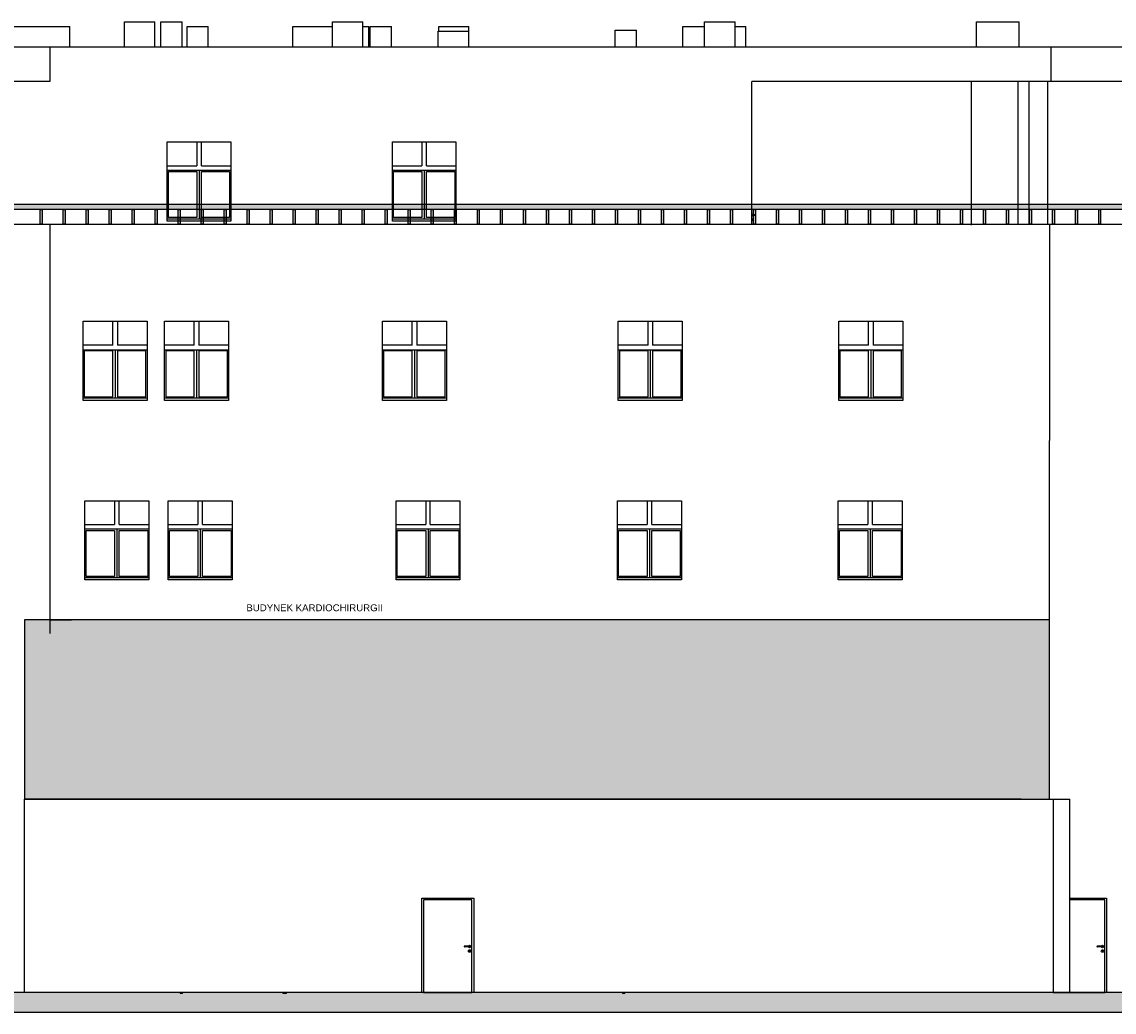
# Model space of a CAD drawing. Header units: millimetres. Extents: x -175445 to -20415, y -559200 to 231527.
# Tile 5 of 256: x -87517 to -63783, y -559200 to -537671. Entities that reach past the tile are written whole.
import ezdxf

# ---------------------------------------------------------------- set-up
doc = ezdxf.new("R2010")
doc.units = ezdxf.units.MM
doc.header["$MEASUREMENT"] = 0
for name, color, linetype in [('Linia', 7, 'Continuous'), ('Tekst', 7, 'Continuous'), ('Wypełnienie', 7, 'Continuous')]:
    doc.layers.add(name, color=color, linetype=linetype)
doc.styles.add('Times new roman', font='txt')

msp = doc.modelspace()

# ---------------------------------------------------------------- hatches: boundary and pattern name
at = {"layer": 'Wypełnienie', "linetype": 'Continuous', "lineweight": 0}
h = msp.add_hatch(color=255, dxfattribs=at)
h.paths.add_polyline_path([(-126581.848, -541754.203), (-126581.848, -541636.661), (-57936.798, -541636.661), (-57936.798, -541754.203)])
h.paths.add_polyline_path([(-131418.329, -541636.661), (-126581.848, -541636.661), (-126581.848, -541754.203), (-131418.329, -541754.203)])
h.paths.add_polyline_path([(-131418.329, -541754.203), (-131926.804, -541754.203), (-131926.804, -541636.661), (-131418.329, -541636.661)])
for points in [[(-87119.773, -541754.203), (-87076.867, -541754.203), (-87076.867, -542071.482), (-87119.773, -542071.482)], [(-86619.773, -541754.203), (-86576.867, -541754.203), (-86576.867, -542071.482), (-86619.773, -542071.482)], [(-86119.773, -541754.203), (-86076.867, -541754.203), (-86076.867, -542071.482), (-86119.773, -542071.482)], [(-85619.773, -541754.203), (-85576.867, -541754.203), (-85576.867, -542071.482), (-85619.773, -542071.482)], [(-85119.773, -541754.203), (-85076.867, -541754.203), (-85076.867, -542071.482), (-85119.773, -542071.482)], [(-84619.773, -541754.203), (-84576.867, -541754.203), (-84576.867, -542071.482), (-84619.773, -542071.482)], [(-84119.773, -541754.203), (-84076.867, -541754.203), (-84076.867, -542071.482), (-84119.773, -542071.482)], [(-83619.773, -541754.203), (-83576.867, -541754.203), (-83576.867, -542071.482), (-83619.773, -542071.482)], [(-83119.773, -541754.203), (-83076.867, -541754.203), (-83076.867, -542071.482), (-83119.773, -542071.482)], [(-82619.773, -541754.203), (-82576.867, -541754.203), (-82576.867, -542071.482), (-82619.773, -542071.482)], [(-82119.773, -541754.203), (-82076.867, -541754.203), (-82076.867, -542071.482), (-82119.773, -542071.482)], [(-81619.773, -541754.203), (-81576.867, -541754.203), (-81576.867, -542071.482), (-81619.773, -542071.482)], [(-81119.773, -541754.203), (-81076.867, -541754.203), (-81076.867, -542071.482), (-81119.773, -542071.482)], [(-80619.773, -541754.203), (-80576.867, -541754.203), (-80576.867, -542071.482), (-80619.773, -542071.482)], [(-80119.773, -541754.203), (-80076.867, -541754.203), (-80076.867, -542071.482), (-80119.773, -542071.482)], [(-79619.773, -541754.203), (-79576.867, -541754.203), (-79576.867, -542071.482), (-79619.773, -542071.482)], [(-79119.773, -541754.203), (-79076.867, -541754.203), (-79076.867, -542071.482), (-79119.773, -542071.482)], [(-78619.773, -541754.203), (-78576.867, -541754.203), (-78576.867, -542071.482), (-78619.773, -542071.482)], [(-78119.773, -541754.203), (-78076.867, -541754.203), (-78076.867, -542071.482), (-78119.773, -542071.482)], [(-77619.773, -541754.203), (-77576.867, -541754.203), (-77576.867, -542071.482), (-77619.773, -542071.482)], [(-77119.773, -541754.203), (-77076.867, -541754.203), (-77076.867, -542071.482), (-77119.773, -542071.482)], [(-76619.773, -541754.203), (-76576.867, -541754.203), (-76576.867, -542071.482), (-76619.773, -542071.482)], [(-76119.773, -541754.203), (-76076.867, -541754.203), (-76076.867, -542071.482), (-76119.773, -542071.482)], [(-75619.773, -541754.203), (-75576.867, -541754.203), (-75576.867, -542071.482), (-75619.773, -542071.482)], [(-75119.773, -541754.203), (-75076.867, -541754.203), (-75076.867, -542071.482), (-75119.773, -542071.482)], [(-74619.773, -541754.203), (-74576.867, -541754.203), (-74576.867, -542071.482), (-74619.773, -542071.482)], [(-74119.773, -541754.203), (-74076.867, -541754.203), (-74076.867, -542071.482), (-74119.773, -542071.482)], [(-73619.773, -541754.203), (-73576.867, -541754.203), (-73576.867, -542071.482), (-73619.773, -542071.482)], [(-73119.773, -541754.203), (-73076.867, -541754.203), (-73076.867, -542071.482), (-73119.773, -542071.482)], [(-72619.773, -541754.203), (-72576.867, -541754.203), (-72576.867, -542071.482), (-72619.773, -542071.482)], [(-72119.773, -541754.203), (-72076.867, -541754.203), (-72076.867, -542071.482), (-72119.773, -542071.482)], [(-71619.773, -541754.203), (-71576.867, -541754.203), (-71576.867, -542071.482), (-71619.773, -542071.482)], [(-71119.773, -541754.203), (-71076.867, -541754.203), (-71076.867, -542071.482), (-71119.773, -542071.482)], [(-70619.773, -541754.203), (-70576.867, -541754.203), (-70576.867, -542071.482), (-70619.773, -542071.482)], [(-70119.773, -541754.203), (-70076.867, -541754.203), (-70076.867, -542071.482), (-70119.773, -542071.482)], [(-69619.773, -541754.203), (-69576.867, -541754.203), (-69576.867, -542071.482), (-69619.773, -542071.482)], [(-69119.773, -541754.203), (-69076.867, -541754.203), (-69076.867, -542071.482), (-69119.773, -542071.482)], [(-68619.773, -541754.203), (-68576.867, -541754.203), (-68576.867, -542071.482), (-68619.773, -542071.482)], [(-68119.773, -541754.203), (-68076.867, -541754.203), (-68076.867, -542071.482), (-68119.773, -542071.482)], [(-67619.773, -541754.203), (-67576.867, -541754.203), (-67576.867, -542071.482), (-67619.773, -542071.482)], [(-67119.773, -541754.203), (-67076.867, -541754.203), (-67076.867, -542071.482), (-67119.773, -542071.482)], [(-66619.773, -541754.203), (-66576.867, -541754.203), (-66576.867, -542071.482), (-66619.773, -542071.482)], [(-66119.773, -541754.203), (-66076.867, -541754.203), (-66076.867, -542071.482), (-66119.773, -542071.482)], [(-65619.773, -541754.203), (-65576.867, -541754.203), (-65576.867, -542071.482), (-65619.773, -542071.482)], [(-65119.773, -541754.203), (-65076.867, -541754.203), (-65076.867, -542071.482), (-65119.773, -542071.482)], [(-64619.773, -541754.203), (-64576.867, -541754.203), (-64576.867, -542071.482), (-64619.773, -542071.482)], [(-64119.773, -541754.203), (-64076.867, -541754.203), (-64076.867, -542071.482), (-64119.773, -542071.482)]]:
    msp.add_hatch(color=255, dxfattribs=at).paths.add_polyline_path(points)
at = {"layer": 'Wypełnienie', "linetype": 'Continuous'}
h = msp.add_hatch(dxfattribs=at)
h.set_pattern_fill('Płytki_okładzinowe', color=256, style=0, pattern_type=2)
h.set_pattern_definition([(45, (-169889.76, -573734.65), (-127.27922, 127.27922), []), (135, (-169889.76, -573734.65), (127.27922, 127.27922), []), (90, (-170017.04, -573607.37), (-162, 0), [0, -108, 0, -162]), (155, (-169889.76, -573480.09), (68.46416, 146.82186), [0, -79.2, 0, -136.8])])
h.paths.add_polyline_path([(-65186.805, -550671.482), (-87456.798, -550671.482), (-87456.798, -554571.482), (-65186.805, -554571.482)])
msp.add_hatch(color=256, dxfattribs=at).paths.add_polyline_path([(-52910.059, -558771.482), (-162997.877, -558771.482), (-162997.877, -559199.779), (-52910.059, -559199.779)])

# ---------------------------------------------------------------- linework, layer by layer
at = {"layer": 'Linia'}
for p, q in [((-88696.868, -537771.482), (-86476.868, -537771.482)), ((-86476.868, -538221.482), (-86476.868, -537771.482)), ((-85286.868, -537671.482), (-84626.868, -537671.482)), ((-85286.868, -538221.482), (-85286.868, -537671.482)), ((-84626.868, -538221.482), (-84626.868, -537671.482)), ((-84496.868, -537671.482), (-84036.868, -537671.482)), ((-84496.868, -538221.482), (-84496.868, -537671.482)), ((-84036.868, -538221.482), (-84036.868, -537671.482)), ((-83926.847, -537771.482), (-83466.847, -537771.482)), ((-83926.847, -538221.482), (-83926.847, -537771.482)), ((-83466.847, -538221.482), (-83466.847, -537771.482)), ((-81626.847, -538221.482), (-81626.847, -537771.482)), ((-81626.847, -537771.482), (-80766.868, -537771.482)), ((-80766.868, -537671.482), (-80106.868, -537671.482)), ((-80766.868, -538221.482), (-80766.868, -537671.482)), ((-80106.868, -538221.482), (-80106.868, -537671.482)), ((-80106.868, -537771.482), (-79976.847, -537771.482)), ((-79976.847, -538221.482), (-79976.847, -537771.482)), ((-79946.847, -537771.482), (-79486.847, -537771.482)), ((-79946.847, -538221.482), (-79946.847, -537771.482)), ((-79486.847, -538221.482), (-79486.847, -537771.482)), ((-78456.868, -537771.482), (-77806.868, -537771.482)), ((-78456.868, -537871.482), (-78456.868, -537771.482)), ((-77806.868, -537871.482), (-77806.868, -537771.482)), ((-73156.868, -537771.482), (-72686.848, -537771.482)), ((-73156.868, -538221.482), (-73156.868, -537771.482)), ((-72686.848, -537671.482), (-72016.848, -537671.482)), ((-72686.848, -538221.482), (-72686.848, -537671.482)), ((-72016.848, -538221.482), (-72016.848, -537671.482)), ((-72016.848, -537771.482), (-71786.868, -537771.482)), ((-71786.868, -538221.482), (-71786.868, -537771.482)), ((-66776.868, -537671.482), (-65846.868, -537671.482)), ((-66776.868, -538221.482), (-66776.868, -537671.482)), ((-65846.868, -538221.482), (-65846.868, -537671.482)), ((-78472.188, -537871.482), (-77802.188, -537871.482)), ((-78472.188, -538221.482), (-78472.188, -537871.482)), ((-77802.188, -538221.482), (-77802.188, -537871.482)), ((-74622.27, -537851.482), (-74162.27, -537851.482)), ((-74622.27, -538221.482), (-74622.27, -537851.482)), ((-74162.27, -538221.482), (-74162.27, -537851.482)), ((-86906.849, -538221.482), (-132329.245, -538221.482)), ((-65156.848, -538221.482), (-86906.849, -538221.482)), ((-86906.849, -538221.482), (-86906.849, -538671.482)), ((-57886.848, -538221.482), (-65156.848, -538221.482)), ((-65156.848, -538221.482), (-65156.848, -538671.482)), ((-86906.849, -538671.482), (-86906.849, -538971.482)), ((-65156.848, -538671.482), (-65156.848, -538971.482)), ((-86906.849, -538971.482), (-132329.245, -538971.482)), ((-71656.848, -542071.482), (-71656.848, -538971.482)), ((-65156.848, -538971.482), (-71656.848, -538971.482)), ((-66881.848, -542091.482), (-66881.848, -538971.482)), ((-65871.848, -542071.482), (-65871.848, -538971.482)), ((-65626.848, -542071.482), (-65626.848, -538971.482)), ((-65226.848, -542071.482), (-65226.848, -538971.482)), ((-57886.848, -538971.482), (-65156.848, -538971.482)), ((-84356.849, -540281.482), (-82976.849, -540281.482)), ((-84356.849, -542001.482), (-84356.849, -540281.482)), ((-83716.849, -540281.482), (-83716.849, -540801.482)), ((-83616.849, -540801.482), (-83616.849, -540281.482)), ((-82976.849, -540281.482), (-82976.849, -542001.482)), ((-79466.849, -540281.482), (-78086.849, -540281.482)), ((-79466.849, -542001.482), (-79466.849, -540281.482)), ((-78826.849, -540281.482), (-78826.849, -540801.482)), ((-78726.849, -540801.482), (-78726.849, -540281.482)), ((-78086.849, -540281.482), (-78086.849, -542001.482)), ((-84356.849, -540801.482), (-83716.849, -540801.482)), ((-83616.849, -540801.482), (-82976.849, -540801.482)), ((-79466.849, -540801.482), (-78826.849, -540801.482)), ((-78726.849, -540801.482), (-78086.849, -540801.482)), ((-82976.849, -540901.482), (-84356.849, -540901.482)), ((-84331.849, -541926.482), (-84331.849, -540926.482)), ((-84331.849, -540926.482), (-83716.849, -540926.482)), ((-83716.849, -540926.482), (-83716.849, -541926.482)), ((-83666.849, -540901.482), (-83666.849, -540926.482)), ((-83666.849, -540926.482), (-83666.849, -541926.482)), ((-83616.849, -541926.482), (-83616.849, -540926.482)), ((-83616.849, -540926.482), (-83001.849, -540926.482)), ((-83001.849, -540926.482), (-83001.849, -541926.482)), ((-78086.849, -540901.482), (-79466.849, -540901.482)), ((-79441.849, -541926.482), (-79441.849, -540926.482)), ((-79441.849, -540926.482), (-78826.849, -540926.482)), ((-78826.849, -540926.482), (-78826.849, -541926.482)), ((-78776.849, -540901.482), (-78776.849, -540926.482)), ((-78776.849, -540926.482), (-78776.849, -541926.482)), ((-78726.849, -541926.482), (-78726.849, -540926.482)), ((-78726.849, -540926.482), (-78111.849, -540926.482)), ((-78111.849, -540926.482), (-78111.849, -541926.482)), ((-130296.849, -542071.482), (-87256.849, -542071.482)), ((-87256.849, -542071.482), (-57936.798, -542071.482)), ((-86906.849, -542071.482), (-86906.849, -542871.482)), ((-84356.849, -541951.482), (-82976.849, -541951.482)), ((-82976.849, -542001.482), (-84356.849, -542001.482)), ((-83716.849, -541926.482), (-84331.849, -541926.482)), ((-83666.849, -541926.482), (-83666.849, -541951.482)), ((-83001.849, -541926.482), (-83616.849, -541926.482)), ((-79466.849, -541951.482), (-78086.849, -541951.482)), ((-78086.849, -542001.482), (-79466.849, -542001.482)), ((-78826.849, -541926.482), (-79441.849, -541926.482)), ((-78776.849, -541926.482), (-78776.849, -541951.482)), ((-78111.849, -541926.482), (-78726.849, -541926.482)), ((-71646.948, -541844.482), (-71656.748, -541844.482)), ((-71646.948, -541898.482), (-71656.748, -541898.482)), ((-71646.948, -541944.482), (-71656.748, -541944.482)), ((-71646.948, -541998.482), (-71656.748, -541998.482)), ((-71646.848, -541848.1), (-71646.848, -541844.482)), ((-71646.848, -541857.982), (-71646.848, -541848.1)), ((-71646.848, -541861.482), (-71646.848, -541857.982)), ((-71646.848, -541861.482), (-71646.848, -541864.411)), ((-71616.848, -541861.482), (-71646.848, -541861.482)), ((-71646.848, -541864.411), (-71646.848, -541871.482)), ((-71646.848, -541871.482), (-71646.848, -541878.553)), ((-71646.848, -541878.553), (-71646.848, -541881.482)), ((-71646.848, -541884.982), (-71646.848, -541881.482)), ((-71616.848, -541881.482), (-71646.848, -541881.482)), ((-71646.848, -541894.865), (-71646.848, -541884.982)), ((-71646.848, -541898.482), (-71646.848, -541894.865)), ((-71646.848, -541948.1), (-71646.848, -541944.482)), ((-71646.848, -541957.982), (-71646.848, -541948.1)), ((-71646.848, -541971.482), (-71646.848, -541957.982)), ((-71646.848, -541984.982), (-71646.848, -541971.482)), ((-71646.848, -541994.865), (-71646.848, -541984.982)), ((-71646.848, -541998.482), (-71646.848, -541994.865)), ((-71611.108, -541861.482), (-71616.848, -541861.482)), ((-71611.108, -541881.482), (-71616.848, -541881.482)), ((-71606.242, -541861.482), (-71611.108, -541861.482)), ((-71606.242, -541881.482), (-71611.108, -541881.482)), ((-71608.349, -541864.411), (-71607.206, -541871.482)), ((-71607.206, -541871.482), (-71608.349, -541878.553)), ((-71602.99, -541861.482), (-71606.242, -541861.482)), ((-71602.99, -541881.482), (-71606.242, -541881.482)), ((-71601.848, -541861.482), (-71602.99, -541861.482)), ((-71601.848, -541881.482), (-71602.99, -541881.482)), ((-71601.848, -541861.482), (-71594.777, -541864.411)), ((-71594.777, -541878.553), (-71601.848, -541881.482)), ((-71601.144, -541864.411), (-71599.032, -541871.482)), ((-71599.032, -541871.482), (-71601.144, -541878.553)), ((-71596.329, -541864.411), (-71593.57, -541871.482)), ((-71593.57, -541871.482), (-71596.329, -541878.553)), ((-71594.777, -541864.411), (-71591.848, -541871.482)), ((-71591.848, -541871.482), (-71594.777, -541878.553)), ((-65186.848, -542071.482), (-65186.848, -543171.482)), ((-86906.849, -542871.482), (-86906.849, -543171.482)), ((-86906.805, -542871.482), (-86906.805, -546771.482)), ((-65186.805, -542871.482), (-65186.805, -546771.482)), ((-86186.805, -545901.482), (-86186.805, -544181.482)), ((-86186.805, -544181.482), (-84796.805, -544181.482)), ((-85541.805, -544701.482), (-85541.805, -544181.482)), ((-85441.805, -544181.482), (-85441.805, -544701.482)), ((-84796.805, -544181.482), (-84796.805, -545901.482)), ((-84416.805, -544181.482), (-83026.805, -544181.482)), ((-84416.805, -545901.482), (-84416.805, -544181.482)), ((-83771.805, -544701.482), (-83771.805, -544181.482)), ((-83671.805, -544181.482), (-83671.805, -544701.482)), ((-83026.805, -544181.482), (-83026.805, -545901.482)), ((-79682.472, -545901.482), (-79682.472, -544181.482)), ((-79682.472, -544181.482), (-78292.472, -544181.482)), ((-79037.472, -544701.482), (-79037.472, -544181.482)), ((-78937.472, -544181.482), (-78937.472, -544701.482)), ((-78292.472, -544181.482), (-78292.472, -545901.482)), ((-74556.805, -544181.482), (-73166.805, -544181.482)), ((-74556.805, -545901.482), (-74556.805, -544181.482)), ((-73911.805, -544701.482), (-73911.805, -544181.482)), ((-73811.805, -544181.482), (-73811.805, -544701.482)), ((-73166.805, -544181.482), (-73166.805, -545901.482)), ((-69766.805, -544181.482), (-68376.805, -544181.482)), ((-69766.805, -545901.482), (-69766.805, -544181.482)), ((-69121.805, -544701.482), (-69121.805, -544181.482)), ((-69021.805, -544181.482), (-69021.805, -544701.482)), ((-68376.805, -544181.482), (-68376.805, -545901.482)), ((-85541.805, -544701.482), (-86186.805, -544701.482)), ((-86186.805, -544801.482), (-84796.805, -544801.482)), ((-86161.805, -544826.482), (-86161.805, -545826.482)), ((-85541.805, -544826.482), (-86161.805, -544826.482)), ((-85541.805, -545826.482), (-85541.805, -544826.482)), ((-85491.805, -544801.482), (-85491.805, -544826.482)), ((-85491.805, -544826.482), (-85491.805, -545826.482)), ((-84796.805, -544701.482), (-85441.805, -544701.482)), ((-85441.805, -544826.482), (-85441.805, -545826.482)), ((-84821.805, -544826.482), (-85441.805, -544826.482)), ((-84821.805, -545826.482), (-84821.805, -544826.482)), ((-83771.805, -544701.482), (-84416.805, -544701.482)), ((-84416.805, -544801.482), (-83026.805, -544801.482)), ((-84391.805, -544826.482), (-84391.805, -545826.482)), ((-83771.805, -544826.482), (-84391.805, -544826.482)), ((-83771.805, -545826.482), (-83771.805, -544826.482)), ((-83721.805, -544801.482), (-83721.805, -544826.482)), ((-83721.805, -544826.482), (-83721.805, -545826.482)), ((-83026.805, -544701.482), (-83671.805, -544701.482)), ((-83671.805, -544826.482), (-83671.805, -545826.482)), ((-83051.805, -544826.482), (-83671.805, -544826.482)), ((-83051.805, -545826.482), (-83051.805, -544826.482)), ((-79037.472, -544701.482), (-79682.472, -544701.482)), ((-79682.472, -544801.482), (-78292.472, -544801.482)), ((-79657.472, -544826.482), (-79657.472, -545826.482)), ((-79037.472, -544826.482), (-79657.472, -544826.482)), ((-79037.472, -545826.482), (-79037.472, -544826.482)), ((-78987.472, -544801.482), (-78987.472, -544826.482)), ((-78987.472, -544826.482), (-78987.472, -545826.482)), ((-78292.472, -544701.482), (-78937.472, -544701.482)), ((-78937.472, -544826.482), (-78937.472, -545826.482)), ((-78317.472, -544826.482), (-78937.472, -544826.482)), ((-78317.472, -545826.482), (-78317.472, -544826.482)), ((-73911.805, -544701.482), (-74556.805, -544701.482)), ((-74556.805, -544801.482), (-73166.805, -544801.482)), ((-74531.805, -544826.482), (-74531.805, -545826.482)), ((-73911.805, -544826.482), (-74531.805, -544826.482)), ((-73911.805, -545826.482), (-73911.805, -544826.482)), ((-73861.805, -544801.482), (-73861.805, -544826.482)), ((-73861.805, -544826.482), (-73861.805, -545826.482)), ((-73166.805, -544701.482), (-73811.805, -544701.482)), ((-73811.805, -544826.482), (-73811.805, -545826.482)), ((-73191.805, -544826.482), (-73811.805, -544826.482)), ((-73191.805, -545826.482), (-73191.805, -544826.482)), ((-69121.805, -544701.482), (-69766.805, -544701.482)), ((-69766.805, -544801.482), (-68376.805, -544801.482)), ((-69741.805, -544826.482), (-69741.805, -545826.482)), ((-69121.805, -544826.482), (-69741.805, -544826.482)), ((-69121.805, -545826.482), (-69121.805, -544826.482)), ((-69071.805, -544801.482), (-69071.805, -544826.482)), ((-69071.805, -544826.482), (-69071.805, -545826.482)), ((-68376.805, -544701.482), (-69021.805, -544701.482)), ((-69021.805, -544826.482), (-69021.805, -545826.482)), ((-68401.805, -544826.482), (-69021.805, -544826.482)), ((-68401.805, -545826.482), (-68401.805, -544826.482)), ((-84796.805, -545851.482), (-86186.805, -545851.482)), ((-86161.805, -545826.482), (-85541.805, -545826.482)), ((-85491.805, -545826.482), (-85491.805, -545851.482)), ((-85441.805, -545826.482), (-84821.805, -545826.482)), ((-83026.805, -545851.482), (-84416.805, -545851.482)), ((-84391.805, -545826.482), (-83771.805, -545826.482)), ((-83721.805, -545826.482), (-83721.805, -545851.482)), ((-83671.805, -545826.482), (-83051.805, -545826.482)), ((-78292.472, -545851.482), (-79682.472, -545851.482)), ((-79657.472, -545826.482), (-79037.472, -545826.482)), ((-78987.472, -545826.482), (-78987.472, -545851.482)), ((-78937.472, -545826.482), (-78317.472, -545826.482)), ((-73166.805, -545851.482), (-74556.805, -545851.482)), ((-74531.805, -545826.482), (-73911.805, -545826.482)), ((-73861.805, -545826.482), (-73861.805, -545851.482)), ((-73811.805, -545826.482), (-73191.805, -545826.482)), ((-68376.805, -545851.482), (-69766.805, -545851.482)), ((-69741.805, -545826.482), (-69121.805, -545826.482)), ((-69071.805, -545826.482), (-69071.805, -545851.482)), ((-69021.805, -545826.482), (-68401.805, -545826.482)), ((-84796.805, -545901.482), (-86186.805, -545901.482)), ((-83026.805, -545901.482), (-84416.805, -545901.482)), ((-78292.472, -545901.482), (-79682.472, -545901.482)), ((-73166.805, -545901.482), (-74556.805, -545901.482)), ((-68376.805, -545901.482), (-69766.805, -545901.482)), ((-86906.849, -546771.482), (-86906.849, -547071.482)), ((-86906.805, -546771.482), (-86906.805, -550671.482)), ((-65186.805, -550671.482), (-65186.805, -546771.482)), ((-86146.805, -548081.482), (-84756.805, -548081.482)), ((-86146.805, -549801.482), (-86146.805, -548081.482)), ((-85501.805, -548081.482), (-85501.805, -548601.482)), ((-85401.805, -548601.482), (-85401.805, -548081.482)), ((-84756.805, -548081.482), (-84756.805, -549801.482)), ((-84336.805, -549801.482), (-84336.805, -548081.482)), ((-84336.805, -548081.482), (-82946.805, -548081.482)), ((-83691.805, -548081.482), (-83691.805, -548601.482)), ((-83591.805, -548601.482), (-83591.805, -548081.482)), ((-82946.805, -548081.482), (-82946.805, -549801.482)), ((-79386.845, -548081.482), (-77996.845, -548081.482)), ((-79386.845, -549801.482), (-79386.845, -548081.482)), ((-78741.845, -548081.482), (-78741.845, -548601.482)), ((-78641.845, -548601.482), (-78641.845, -548081.482)), ((-77996.845, -548081.482), (-77996.845, -549801.482)), ((-74576.845, -548081.482), (-73186.845, -548081.482)), ((-74576.845, -549801.482), (-74576.845, -548081.482)), ((-73931.845, -548081.482), (-73931.845, -548601.482)), ((-73831.845, -548601.482), (-73831.845, -548081.482)), ((-73186.845, -548081.482), (-73186.845, -549801.482)), ((-69776.845, -548081.482), (-68386.845, -548081.482)), ((-69776.845, -549801.482), (-69776.845, -548081.482)), ((-69131.845, -548081.482), (-69131.845, -548601.482)), ((-69031.845, -548601.482), (-69031.845, -548081.482)), ((-68386.845, -548081.482), (-68386.845, -549801.482)), ((-86146.805, -548601.482), (-85501.805, -548601.482)), ((-84756.805, -548701.482), (-86146.805, -548701.482)), ((-85451.805, -548701.482), (-85451.805, -548726.482)), ((-85401.805, -548601.482), (-84756.805, -548601.482)), ((-84336.805, -548601.482), (-83691.805, -548601.482)), ((-82946.805, -548701.482), (-84336.805, -548701.482)), ((-83641.805, -548701.482), (-83641.805, -548726.482)), ((-83591.805, -548601.482), (-82946.805, -548601.482)), ((-79386.845, -548601.482), (-78741.845, -548601.482)), ((-77996.845, -548701.482), (-79386.845, -548701.482)), ((-78691.845, -548701.482), (-78691.845, -548726.482)), ((-78641.845, -548601.482), (-77996.845, -548601.482)), ((-74576.845, -548601.482), (-73931.845, -548601.482)), ((-73186.845, -548701.482), (-74576.845, -548701.482)), ((-73881.845, -548701.482), (-73881.845, -548726.482)), ((-73831.845, -548601.482), (-73186.845, -548601.482)), ((-69776.845, -548601.482), (-69131.845, -548601.482)), ((-68386.845, -548701.482), (-69776.845, -548701.482)), ((-69081.845, -548701.482), (-69081.845, -548726.482)), ((-69031.845, -548601.482), (-68386.845, -548601.482)), ((-86121.805, -549726.482), (-86121.805, -548726.482)), ((-86121.805, -548726.482), (-85501.805, -548726.482)), ((-85501.805, -548726.482), (-85501.805, -549726.482)), ((-85451.805, -548726.482), (-85451.805, -549726.482)), ((-85401.805, -549726.482), (-85401.805, -548726.482)), ((-85401.805, -548726.482), (-84781.805, -548726.482)), ((-84781.805, -548726.482), (-84781.805, -549726.482)), ((-84311.805, -549726.482), (-84311.805, -548726.482)), ((-84311.805, -548726.482), (-83691.805, -548726.482)), ((-83691.805, -548726.482), (-83691.805, -549726.482)), ((-83641.805, -548726.482), (-83641.805, -549726.482)), ((-83591.805, -549726.482), (-83591.805, -548726.482)), ((-83591.805, -548726.482), (-82971.805, -548726.482)), ((-82971.805, -548726.482), (-82971.805, -549726.482)), ((-79361.845, -549726.482), (-79361.845, -548726.482)), ((-79361.845, -548726.482), (-78741.845, -548726.482)), ((-78741.845, -548726.482), (-78741.845, -549726.482)), ((-78691.845, -548726.482), (-78691.845, -549726.482)), ((-78641.845, -549726.482), (-78641.845, -548726.482)), ((-78641.845, -548726.482), (-78021.845, -548726.482)), ((-78021.845, -548726.482), (-78021.845, -549726.482)), ((-74551.845, -549726.482), (-74551.845, -548726.482)), ((-74551.845, -548726.482), (-73931.845, -548726.482)), ((-73931.845, -548726.482), (-73931.845, -549726.482)), ((-73881.845, -548726.482), (-73881.845, -549726.482)), ((-73831.845, -549726.482), (-73831.845, -548726.482)), ((-73831.845, -548726.482), (-73211.845, -548726.482)), ((-73211.845, -548726.482), (-73211.845, -549726.482)), ((-69751.845, -549726.482), (-69751.845, -548726.482)), ((-69751.845, -548726.482), (-69131.845, -548726.482)), ((-69131.845, -548726.482), (-69131.845, -549726.482)), ((-69081.845, -548726.482), (-69081.845, -549726.482)), ((-69031.845, -549726.482), (-69031.845, -548726.482)), ((-69031.845, -548726.482), (-68411.845, -548726.482)), ((-68411.845, -548726.482), (-68411.845, -549726.482)), ((-86146.805, -549751.482), (-84756.805, -549751.482)), ((-84756.805, -549801.482), (-86146.805, -549801.482)), ((-85501.805, -549726.482), (-86121.805, -549726.482)), ((-85451.805, -549726.482), (-85451.805, -549751.482)), ((-84781.805, -549726.482), (-85401.805, -549726.482)), ((-84336.805, -549751.482), (-82946.805, -549751.482)), ((-82946.805, -549801.482), (-84336.805, -549801.482)), ((-83691.805, -549726.482), (-84311.805, -549726.482)), ((-83641.805, -549726.482), (-83641.805, -549751.482)), ((-82971.805, -549726.482), (-83591.805, -549726.482)), ((-79386.845, -549751.482), (-77996.845, -549751.482)), ((-77996.845, -549801.482), (-79386.845, -549801.482)), ((-78741.845, -549726.482), (-79361.845, -549726.482)), ((-78691.845, -549726.482), (-78691.845, -549751.482)), ((-78021.845, -549726.482), (-78641.845, -549726.482)), ((-74576.845, -549751.482), (-73186.845, -549751.482)), ((-73186.845, -549801.482), (-74576.845, -549801.482)), ((-73931.845, -549726.482), (-74551.845, -549726.482)), ((-73881.845, -549726.482), (-73881.845, -549751.482)), ((-73211.845, -549726.482), (-73831.845, -549726.482)), ((-69776.845, -549751.482), (-68386.845, -549751.482)), ((-68386.845, -549801.482), (-69776.845, -549801.482)), ((-69131.845, -549726.482), (-69751.845, -549726.482)), ((-69081.845, -549726.482), (-69081.845, -549751.482)), ((-68411.845, -549726.482), (-69031.845, -549726.482)), ((-86906.849, -550671.482), (-86906.849, -550971.482)), ((-86906.805, -550671.482), (-86436.805, -550671.482)), ((-65186.805, -550671.482), (-86436.805, -550671.482)), ((-65186.805, -554571.482), (-65186.805, -550671.482)), ((-87456.798, -558771.482), (-87456.798, -554571.482)), ((-65806.798, -554571.482), (-87456.798, -554571.482)), ((-65806.798, -554571.482), (-65106.798, -554571.482)), ((-65106.798, -554571.482), (-65106.798, -558771.482)), ((-65106.798, -554571.482), (-64746.798, -554571.482)), ((-64746.798, -558771.482), (-64746.798, -554571.482)), ((-78826.798, -556761.482), (-78826.798, -556721.482)), ((-78826.798, -556721.482), (-77696.798, -556721.482)), ((-78826.798, -558771.482), (-78826.798, -556761.482)), ((-77736.798, -556761.482), (-78786.798, -556761.482)), ((-78786.798, -556761.482), (-78786.798, -558771.482)), ((-77736.798, -558771.482), (-77736.798, -556761.482)), ((-77696.798, -556721.482), (-77696.798, -556761.482)), ((-77696.798, -556761.482), (-77696.798, -558771.482)), ((-64746.798, -556721.482), (-63946.798, -556721.482)), ((-63986.798, -556761.482), (-64746.798, -556761.482)), ((-63986.798, -558771.482), (-63986.798, -556761.482)), ((-63946.798, -556721.482), (-63946.798, -556761.482)), ((-63946.798, -556761.482), (-63946.798, -558771.482)), ((-77903.869, -557764.411), (-77906.798, -557771.482)), ((-77906.798, -557771.482), (-77903.869, -557778.553)), ((-77902.317, -557764.411), (-77905.076, -557771.482)), ((-77905.076, -557771.482), (-77902.317, -557778.553)), ((-77896.798, -557761.482), (-77903.869, -557764.411)), ((-77903.869, -557778.553), (-77896.798, -557781.482)), ((-77897.503, -557764.411), (-77899.615, -557771.482)), ((-77899.615, -557771.482), (-77897.503, -557778.553)), ((-77895.657, -557761.482), (-77896.798, -557761.482)), ((-77895.657, -557781.482), (-77896.798, -557781.482)), ((-77892.405, -557761.482), (-77895.657, -557761.482)), ((-77892.405, -557781.482), (-77895.657, -557781.482)), ((-77887.539, -557761.482), (-77892.405, -557761.482)), ((-77887.539, -557781.482), (-77892.405, -557781.482)), ((-77890.298, -557764.411), (-77891.44, -557771.482)), ((-77891.44, -557771.482), (-77890.298, -557778.553)), ((-77881.798, -557761.482), (-77887.539, -557761.482)), ((-77881.798, -557781.482), (-77887.539, -557781.482)), ((-77801.798, -557761.482), (-77881.798, -557761.482)), ((-77801.798, -557781.482), (-77881.798, -557781.482)), ((-77813.798, -557871.482), (-77810.181, -557857.982)), ((-77810.181, -557884.982), (-77813.798, -557871.482)), ((-77811.119, -557761.482), (-77810.181, -557757.982)), ((-77810.181, -557784.982), (-77811.119, -557781.482)), ((-77810.181, -557757.982), (-77800.298, -557748.1)), ((-77800.298, -557794.865), (-77810.181, -557784.982)), ((-77810.181, -557857.982), (-77800.298, -557848.1)), ((-77800.298, -557894.865), (-77810.181, -557884.982)), ((-77796.058, -557761.482), (-77801.798, -557761.482)), ((-77796.058, -557781.482), (-77801.798, -557781.482)), ((-77800.298, -557748.1), (-77786.798, -557744.482)), ((-77786.798, -557798.482), (-77800.298, -557794.865)), ((-77800.298, -557848.1), (-77786.798, -557844.482)), ((-77786.798, -557898.482), (-77800.298, -557894.865)), ((-77791.192, -557761.482), (-77796.058, -557761.482)), ((-77791.192, -557781.482), (-77796.058, -557781.482)), ((-77793.519, -557859.842), (-77794.266, -557861.79)), ((-77792.174, -557856.338), (-77793.519, -557859.842)), ((-77793.299, -557764.411), (-77792.156, -557771.482)), ((-77792.156, -557771.482), (-77793.299, -557778.553)), ((-77786.798, -557854.057), (-77792.174, -557856.338)), ((-77791.798, -557868.596), (-77791.798, -557867.082)), ((-77791.798, -557868.596), (-77791.798, -557871.482)), ((-77791.798, -557871.482), (-77791.798, -557874.369)), ((-77791.798, -557874.369), (-77791.798, -557880.143)), ((-77791.798, -557880.143), (-77791.798, -557883.982)), ((-77790.334, -557887.518), (-77791.798, -557883.982)), ((-77787.94, -557761.482), (-77791.192, -557761.482)), ((-77787.94, -557781.482), (-77791.192, -557781.482)), ((-77786.798, -557888.982), (-77790.334, -557887.518)), ((-77786.798, -557761.482), (-77787.94, -557761.482)), ((-77786.798, -557781.482), (-77787.94, -557781.482)), ((-77786.798, -557744.482), (-77773.298, -557748.1)), ((-77786.798, -557761.482), (-77779.727, -557764.411)), ((-77779.727, -557778.553), (-77786.798, -557781.482)), ((-77773.298, -557794.865), (-77786.798, -557798.482)), ((-77786.798, -557844.482), (-77773.298, -557848.1)), ((-77781.423, -557856.338), (-77786.798, -557854.057)), ((-77783.263, -557887.518), (-77786.798, -557888.982)), ((-77773.298, -557894.865), (-77786.798, -557898.482)), ((-77786.094, -557764.411), (-77783.982, -557771.482)), ((-77783.982, -557771.482), (-77786.094, -557778.553)), ((-77781.798, -557883.982), (-77783.263, -557887.518)), ((-77781.798, -557867.082), (-77779.331, -557861.79)), ((-77781.798, -557867.082), (-77781.798, -557868.596)), ((-77781.798, -557868.596), (-77781.798, -557871.482)), ((-77781.798, -557871.482), (-77781.798, -557874.369)), ((-77781.798, -557874.369), (-77781.798, -557880.143)), ((-77781.798, -557880.143), (-77781.798, -557883.982)), ((-77780.078, -557859.842), (-77781.423, -557856.338)), ((-77781.279, -557764.411), (-77778.52, -557771.482)), ((-77778.52, -557771.482), (-77781.279, -557778.553)), ((-77779.331, -557861.79), (-77780.078, -557859.842)), ((-77779.727, -557764.411), (-77776.798, -557771.482)), ((-77776.798, -557771.482), (-77779.727, -557778.553)), ((-77773.298, -557748.1), (-77763.416, -557757.982)), ((-77763.416, -557784.982), (-77773.298, -557794.865)), ((-77773.298, -557848.1), (-77763.416, -557857.982)), ((-77763.416, -557884.982), (-77773.298, -557894.865)), ((-77763.416, -557757.982), (-77759.798, -557771.482)), ((-77759.798, -557771.482), (-77763.416, -557784.982)), ((-77763.416, -557857.982), (-77759.798, -557871.482)), ((-77759.798, -557871.482), (-77763.416, -557884.982)), ((-64153.869, -557764.411), (-64156.798, -557771.482)), ((-64156.798, -557771.482), (-64153.869, -557778.553)), ((-64152.317, -557764.411), (-64155.076, -557771.482)), ((-64155.076, -557771.482), (-64152.317, -557778.553)), ((-64146.798, -557761.482), (-64153.869, -557764.411)), ((-64153.869, -557778.553), (-64146.798, -557781.482)), ((-64147.503, -557764.411), (-64149.615, -557771.482)), ((-64149.615, -557771.482), (-64147.503, -557778.553)), ((-64145.657, -557761.482), (-64146.798, -557761.482)), ((-64145.657, -557781.482), (-64146.798, -557781.482)), ((-64142.405, -557761.482), (-64145.657, -557761.482)), ((-64142.405, -557781.482), (-64145.657, -557781.482)), ((-64137.539, -557761.482), (-64142.405, -557761.482)), ((-64137.539, -557781.482), (-64142.405, -557781.482)), ((-64140.298, -557764.411), (-64141.44, -557771.482)), ((-64141.44, -557771.482), (-64140.298, -557778.553)), ((-64131.798, -557761.482), (-64137.539, -557761.482)), ((-64131.798, -557781.482), (-64137.539, -557781.482)), ((-64051.798, -557761.482), (-64131.798, -557761.482)), ((-64051.798, -557781.482), (-64131.798, -557781.482)), ((-64063.798, -557871.482), (-64060.181, -557857.982)), ((-64060.181, -557884.982), (-64063.798, -557871.482)), ((-64061.119, -557761.482), (-64060.181, -557757.982)), ((-64060.181, -557784.982), (-64061.119, -557781.482)), ((-64060.181, -557757.982), (-64050.298, -557748.1)), ((-64050.298, -557794.865), (-64060.181, -557784.982)), ((-64060.181, -557857.982), (-64050.298, -557848.1)), ((-64050.298, -557894.865), (-64060.181, -557884.982)), ((-64046.058, -557761.482), (-64051.798, -557761.482)), ((-64046.058, -557781.482), (-64051.798, -557781.482)), ((-64050.298, -557748.1), (-64036.798, -557744.482)), ((-64036.798, -557798.482), (-64050.298, -557794.865)), ((-64050.298, -557848.1), (-64036.798, -557844.482)), ((-64036.798, -557898.482), (-64050.298, -557894.865)), ((-64041.192, -557761.482), (-64046.058, -557761.482)), ((-64041.192, -557781.482), (-64046.058, -557781.482)), ((-64043.519, -557859.842), (-64044.266, -557861.79)), ((-64042.174, -557856.338), (-64043.519, -557859.842)), ((-64043.299, -557764.411), (-64042.156, -557771.482)), ((-64042.156, -557771.482), (-64043.299, -557778.553)), ((-64036.798, -557854.057), (-64042.174, -557856.338)), ((-64041.798, -557868.596), (-64041.798, -557867.082)), ((-64041.798, -557868.596), (-64041.798, -557871.482)), ((-64041.798, -557871.482), (-64041.798, -557874.369)), ((-64041.798, -557874.369), (-64041.798, -557880.143)), ((-64041.798, -557880.143), (-64041.798, -557883.982)), ((-64040.334, -557887.518), (-64041.798, -557883.982)), ((-64037.94, -557761.482), (-64041.192, -557761.482)), ((-64037.94, -557781.482), (-64041.192, -557781.482)), ((-64036.798, -557888.982), (-64040.334, -557887.518)), ((-64036.798, -557761.482), (-64037.94, -557761.482)), ((-64036.798, -557781.482), (-64037.94, -557781.482)), ((-64036.798, -557744.482), (-64023.298, -557748.1)), ((-64036.798, -557761.482), (-64029.727, -557764.411)), ((-64029.727, -557778.553), (-64036.798, -557781.482)), ((-64023.298, -557794.865), (-64036.798, -557798.482)), ((-64036.798, -557844.482), (-64023.298, -557848.1)), ((-64031.423, -557856.338), (-64036.798, -557854.057)), ((-64033.263, -557887.518), (-64036.798, -557888.982)), ((-64023.298, -557894.865), (-64036.798, -557898.482)), ((-64036.094, -557764.411), (-64033.982, -557771.482)), ((-64033.982, -557771.482), (-64036.094, -557778.553)), ((-64031.798, -557883.982), (-64033.263, -557887.518)), ((-64031.798, -557867.082), (-64029.331, -557861.79)), ((-64031.798, -557867.082), (-64031.798, -557868.596)), ((-64031.798, -557868.596), (-64031.798, -557871.482)), ((-64031.798, -557871.482), (-64031.798, -557874.369)), ((-64031.798, -557874.369), (-64031.798, -557880.143)), ((-64031.798, -557880.143), (-64031.798, -557883.982)), ((-64030.078, -557859.842), (-64031.423, -557856.338)), ((-64031.279, -557764.411), (-64028.52, -557771.482)), ((-64028.52, -557771.482), (-64031.279, -557778.553)), ((-64029.331, -557861.79), (-64030.078, -557859.842)), ((-64029.727, -557764.411), (-64026.798, -557771.482)), ((-64026.798, -557771.482), (-64029.727, -557778.553)), ((-64023.298, -557748.1), (-64013.416, -557757.982)), ((-64013.416, -557784.982), (-64023.298, -557794.865)), ((-64023.298, -557848.1), (-64013.416, -557857.982)), ((-64013.416, -557884.982), (-64023.298, -557894.865)), ((-64013.416, -557757.982), (-64009.798, -557771.482)), ((-64009.798, -557771.482), (-64013.416, -557784.982)), ((-64013.416, -557857.982), (-64009.798, -557871.482)), ((-64009.798, -557871.482), (-64013.416, -557884.982)), ((-87456.798, -558771.482), (-113530.988, -558771.482)), ((-78826.798, -558771.482), (-87456.798, -558771.482)), ((-78786.798, -558771.482), (-78826.798, -558771.482)), ((-78786.798, -558771.482), (-77736.798, -558771.482)), ((-77696.798, -558771.482), (-77736.798, -558771.482)), ((-65806.798, -558771.482), (-77696.798, -558771.482)), ((-65106.798, -558771.482), (-65806.798, -558771.482)), ((-65106.798, -558771.482), (-64746.798, -558771.482)), ((-64746.798, -558771.482), (-63986.798, -558771.482)), ((-63946.798, -558771.482), (-64746.798, -558771.482)), ((-63946.798, -558771.482), (-63986.798, -558771.482))]:
    msp.add_line(p, q, dxfattribs=at)
at = {"layer": 'Linia', "color": 8, "lineweight": 5}
for p, q in [((-84078.798, -558771.482), (-84078.798, -558791.482)), ((-84077.878, -558791.482), (-84078.798, -558791.482)), ((-84075.181, -558791.482), (-84077.878, -558791.482)), ((-84070.89, -558791.482), (-84075.181, -558791.482)), ((-84065.298, -558791.482), (-84070.89, -558791.482)), ((-84058.786, -558791.482), (-84065.298, -558791.482)), ((-84051.798, -558791.482), (-84058.786, -558791.482)), ((-84044.81, -558791.482), (-84051.798, -558791.482)), ((-84038.298, -558791.482), (-84044.81, -558791.482)), ((-84032.706, -558791.482), (-84038.298, -558791.482)), ((-84028.416, -558791.482), (-84032.706, -558791.482)), ((-84025.718, -558791.482), (-84028.416, -558791.482)), ((-84024.798, -558791.482), (-84025.718, -558791.482)), ((-84024.798, -558771.482), (-84024.798, -558791.482)), ((-81848.798, -558771.482), (-81848.798, -558791.482)), ((-81847.878, -558791.482), (-81848.798, -558791.482)), ((-81845.181, -558791.482), (-81847.878, -558791.482)), ((-81840.89, -558791.482), (-81845.181, -558791.482)), ((-81835.298, -558791.482), (-81840.89, -558791.482)), ((-81828.786, -558791.482), (-81835.298, -558791.482)), ((-81821.798, -558791.482), (-81828.786, -558791.482)), ((-81818.798, -558791.482), (-81821.798, -558791.482)), ((-81818.798, -558771.482), (-81818.798, -558791.482)), ((-81817.878, -558791.482), (-81818.798, -558791.482)), ((-81815.181, -558791.482), (-81817.878, -558791.482)), ((-81810.89, -558791.482), (-81815.181, -558791.482)), ((-81805.298, -558791.482), (-81810.89, -558791.482)), ((-81798.786, -558791.482), (-81805.298, -558791.482)), ((-81791.798, -558791.482), (-81798.786, -558791.482)), ((-81784.81, -558791.482), (-81791.798, -558791.482)), ((-81778.298, -558791.482), (-81784.81, -558791.482)), ((-81772.706, -558791.482), (-81778.298, -558791.482)), ((-81768.416, -558791.482), (-81772.706, -558791.482)), ((-81765.718, -558791.482), (-81768.416, -558791.482)), ((-81764.798, -558791.482), (-81765.718, -558791.482)), ((-81764.798, -558771.482), (-81764.798, -558791.482)), ((-74468.798, -558771.482), (-74468.798, -558791.482)), ((-74467.878, -558791.482), (-74468.798, -558791.482)), ((-74465.181, -558791.482), (-74467.878, -558791.482)), ((-74460.89, -558791.482), (-74465.181, -558791.482)), ((-74455.298, -558791.482), (-74460.89, -558791.482)), ((-74448.786, -558791.482), (-74455.298, -558791.482)), ((-74441.798, -558791.482), (-74448.786, -558791.482)), ((-74434.81, -558791.482), (-74441.798, -558791.482)), ((-74428.298, -558791.482), (-74434.81, -558791.482)), ((-74422.706, -558791.482), (-74428.298, -558791.482)), ((-74418.416, -558791.482), (-74422.706, -558791.482)), ((-74415.718, -558791.482), (-74418.416, -558791.482)), ((-74414.798, -558791.482), (-74415.718, -558791.482)), ((-74414.798, -558771.482), (-74414.798, -558791.482))]:
    msp.add_line(p, q, dxfattribs=at)
at = {"layer": 'Wypełnienie', "flags": 128}
msp.add_lwpolyline([(-131926.804, -541636.661), (-57936.798, -541636.661), (-57936.798, -541754.203), (-131926.804, -541754.203)], dxfattribs=at)
for points in [[(-87119.773, -541754.203), (-87076.867, -541754.203), (-87076.867, -542071.482), (-87119.773, -542071.482)], [(-86619.773, -541754.203), (-86576.867, -541754.203), (-86576.867, -542071.482), (-86619.773, -542071.482)], [(-86119.773, -541754.203), (-86076.867, -541754.203), (-86076.867, -542071.482), (-86119.773, -542071.482)], [(-85619.773, -541754.203), (-85576.867, -541754.203), (-85576.867, -542071.482), (-85619.773, -542071.482)], [(-85119.773, -541754.203), (-85076.867, -541754.203), (-85076.867, -542071.482), (-85119.773, -542071.482)], [(-84619.773, -541754.203), (-84576.867, -541754.203), (-84576.867, -542071.482), (-84619.773, -542071.482)], [(-84119.773, -541754.203), (-84076.867, -541754.203), (-84076.867, -542071.482), (-84119.773, -542071.482)], [(-83619.773, -541754.203), (-83576.867, -541754.203), (-83576.867, -542071.482), (-83619.773, -542071.482)], [(-83119.773, -541754.203), (-83076.867, -541754.203), (-83076.867, -542071.482), (-83119.773, -542071.482)], [(-82619.773, -541754.203), (-82576.867, -541754.203), (-82576.867, -542071.482), (-82619.773, -542071.482)], [(-82119.773, -541754.203), (-82076.867, -541754.203), (-82076.867, -542071.482), (-82119.773, -542071.482)], [(-81619.773, -541754.203), (-81576.867, -541754.203), (-81576.867, -542071.482), (-81619.773, -542071.482)], [(-81119.773, -541754.203), (-81076.867, -541754.203), (-81076.867, -542071.482), (-81119.773, -542071.482)], [(-80619.773, -541754.203), (-80576.867, -541754.203), (-80576.867, -542071.482), (-80619.773, -542071.482)], [(-80119.773, -541754.203), (-80076.867, -541754.203), (-80076.867, -542071.482), (-80119.773, -542071.482)], [(-79619.773, -541754.203), (-79576.867, -541754.203), (-79576.867, -542071.482), (-79619.773, -542071.482)], [(-79119.773, -541754.203), (-79076.867, -541754.203), (-79076.867, -542071.482), (-79119.773, -542071.482)], [(-78619.773, -541754.203), (-78576.867, -541754.203), (-78576.867, -542071.482), (-78619.773, -542071.482)], [(-78119.773, -541754.203), (-78076.867, -541754.203), (-78076.867, -542071.482), (-78119.773, -542071.482)], [(-77619.773, -541754.203), (-77576.867, -541754.203), (-77576.867, -542071.482), (-77619.773, -542071.482)], [(-77119.773, -541754.203), (-77076.867, -541754.203), (-77076.867, -542071.482), (-77119.773, -542071.482)], [(-76619.773, -541754.203), (-76576.867, -541754.203), (-76576.867, -542071.482), (-76619.773, -542071.482)], [(-76119.773, -541754.203), (-76076.867, -541754.203), (-76076.867, -542071.482), (-76119.773, -542071.482)], [(-75619.773, -541754.203), (-75576.867, -541754.203), (-75576.867, -542071.482), (-75619.773, -542071.482)], [(-75119.773, -541754.203), (-75076.867, -541754.203), (-75076.867, -542071.482), (-75119.773, -542071.482)], [(-74619.773, -541754.203), (-74576.867, -541754.203), (-74576.867, -542071.482), (-74619.773, -542071.482)], [(-74119.773, -541754.203), (-74076.867, -541754.203), (-74076.867, -542071.482), (-74119.773, -542071.482)], [(-73619.773, -541754.203), (-73576.867, -541754.203), (-73576.867, -542071.482), (-73619.773, -542071.482)], [(-73119.773, -541754.203), (-73076.867, -541754.203), (-73076.867, -542071.482), (-73119.773, -542071.482)], [(-72619.773, -541754.203), (-72576.867, -541754.203), (-72576.867, -542071.482), (-72619.773, -542071.482)], [(-72119.773, -541754.203), (-72076.867, -541754.203), (-72076.867, -542071.482), (-72119.773, -542071.482)], [(-71619.773, -541754.203), (-71576.867, -541754.203), (-71576.867, -542071.482), (-71619.773, -542071.482)], [(-71119.773, -541754.203), (-71076.867, -541754.203), (-71076.867, -542071.482), (-71119.773, -542071.482)], [(-70619.773, -541754.203), (-70576.867, -541754.203), (-70576.867, -542071.482), (-70619.773, -542071.482)], [(-70119.773, -541754.203), (-70076.867, -541754.203), (-70076.867, -542071.482), (-70119.773, -542071.482)], [(-69619.773, -541754.203), (-69576.867, -541754.203), (-69576.867, -542071.482), (-69619.773, -542071.482)], [(-69119.773, -541754.203), (-69076.867, -541754.203), (-69076.867, -542071.482), (-69119.773, -542071.482)], [(-68619.773, -541754.203), (-68576.867, -541754.203), (-68576.867, -542071.482), (-68619.773, -542071.482)], [(-68119.773, -541754.203), (-68076.867, -541754.203), (-68076.867, -542071.482), (-68119.773, -542071.482)], [(-67619.773, -541754.203), (-67576.867, -541754.203), (-67576.867, -542071.482), (-67619.773, -542071.482)], [(-67119.773, -541754.203), (-67076.867, -541754.203), (-67076.867, -542071.482), (-67119.773, -542071.482)], [(-66619.773, -541754.203), (-66576.867, -541754.203), (-66576.867, -542071.482), (-66619.773, -542071.482)], [(-66119.773, -541754.203), (-66076.867, -541754.203), (-66076.867, -542071.482), (-66119.773, -542071.482)], [(-65619.773, -541754.203), (-65576.867, -541754.203), (-65576.867, -542071.482), (-65619.773, -542071.482)], [(-65119.773, -541754.203), (-65076.867, -541754.203), (-65076.867, -542071.482), (-65119.773, -542071.482)], [(-64619.773, -541754.203), (-64576.867, -541754.203), (-64576.867, -542071.482), (-64619.773, -542071.482)], [(-64119.773, -541754.203), (-64076.867, -541754.203), (-64076.867, -542071.482), (-64119.773, -542071.482)], [(-65186.805, -550671.482), (-87456.798, -550671.482), (-87456.798, -554571.482), (-65186.805, -554571.482)], [(-52910.059, -558771.482), (-162997.877, -558771.482), (-162997.877, -559199.779), (-52910.059, -559199.779)]]:
    msp.add_lwpolyline(points, close=True, dxfattribs=at)

# ---------------------------------------------------------------- texts
at = {"layer": 'Tekst', "insert": (-81153.715, -550334.434), "char_height": 150, "attachment_point": 2, "style": 'Times new roman'}
msp.add_mtext('\\A1;{\\fArial|b0|i0|c0|p38;BUDYNEK KARDIOCHIRURGII}', dxfattribs=at)

doc.saveas('drawing.dxf')
